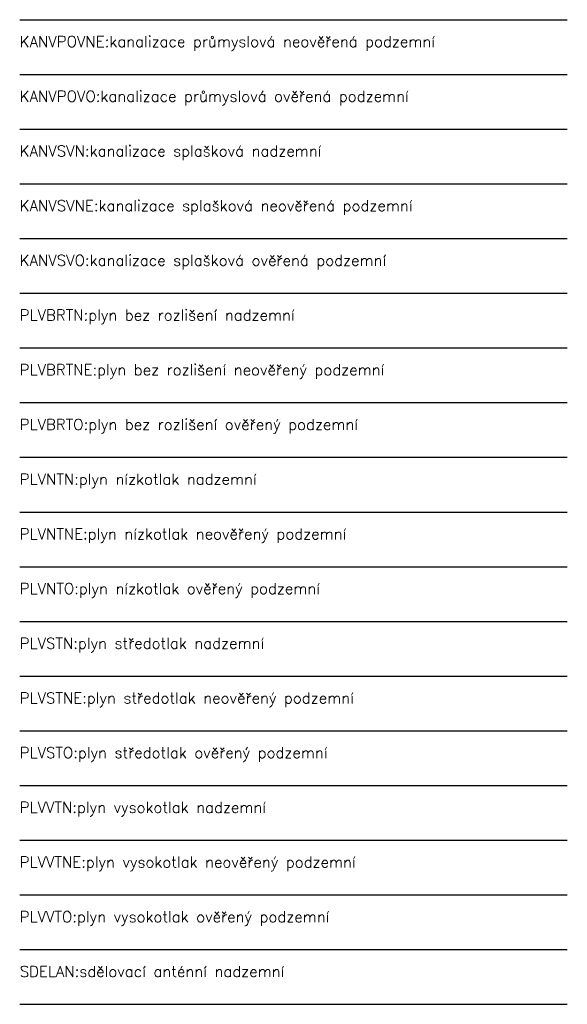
# Paper-space layout 'TP' of a CAD drawing. Header units: metres. Extents: x 629 to 1245, y -264 to 475.
# Tile 6 of 7: x 1145 to 1245, y 111 to 291. Entities that reach past the tile are written whole.
import ezdxf

# ---------------------------------------------------------------- set-up
doc = ezdxf.new("R2010")
doc.units = ezdxf.units.M
doc.header["$MEASUREMENT"] = 0
doc.styles.add('ROMANS', font='romans.shx')
doc.linetypes.add('KANVPOVNE', pattern='A,2,-1,1,-1,2,-6.5,[10,civil.shx,S=1,R=0,X=0,Y=0],-6.5', length=20)
doc.linetypes.add('KANVPOVO', pattern='A,7,-6.5,[10,civil.shx,S=1,R=0,X=0,Y=0],-6.5', length=20)
doc.linetypes.add('KANVSVN', pattern='A,2,-2,2,-6.5,[9,civil.shx,S=1,R=0,X=0,Y=0],-6.5', length=19)
doc.linetypes.add('KANVSVNE', pattern='A,2,-1,1,-1,2,-6.5,[9,civil.shx,S=1,R=0,X=0,Y=0],-6.5', length=20)
doc.linetypes.add('KANVSVO', pattern='A,7,-6.5,[9,civil.shx,S=1,R=0,X=0,Y=0],-6.5', length=20)
doc.linetypes.add('PLVBRTN', pattern='A,2,-2,2,-6.5,[13,civil.shx,S=1,R=0,X=0,Y=0],-6.5', length=19)
doc.linetypes.add('PLVBRTNE', pattern='A,2,-1,1,-1,2,-6.5,[13,civil.shx,S=1,R=0,X=0,Y=0],-6.5', length=20)
doc.linetypes.add('PLVBRTO', pattern='A,7,-6.5,[13,civil.shx,S=1,R=0,X=0,Y=0],-6.5', length=20)
doc.linetypes.add('PLVNTN', pattern='A,2,-2,2,-6.5,[14,civil.shx,S=1,R=0,X=0,Y=0],-6.5', length=19)
doc.linetypes.add('PLVNTNE', pattern='A,2,-1,1,-1,2,-6.5,[14,civil.shx,S=1,R=0,X=0,Y=0],-6.5', length=20)
doc.linetypes.add('PLVNTO', pattern='A,7,-6.5,[14,civil.shx,S=1,R=0,X=0,Y=0],-6.5', length=20)
doc.linetypes.add('PLVSTN', pattern='A,2,-2,2,-6.5,[15,civil.shx,S=1,R=0,X=0,Y=0],-6.5', length=19)
doc.linetypes.add('PLVSTNE', pattern='A,2,-1,1,-1,2,-6.5,[15,civil.shx,S=1,R=0,X=0,Y=0],-6.5', length=20)
doc.linetypes.add('PLVSTO', pattern='A,7,-6.5,[15,civil.shx,S=1,R=0,X=0,Y=0],-6.5', length=20)
doc.linetypes.add('PLVVTN', pattern='A,2,-2,2,-6.5,[16,civil.shx,S=1,R=0,X=0,Y=0],-6.5', length=19)
doc.linetypes.add('PLVVTNE', pattern='A,2,-1,1,-1,2,-6.5,[16,civil.shx,S=1,R=0,X=0,Y=0],-6.5', length=20)
doc.linetypes.add('PLVVTO', pattern='A,7,-6.5,[16,civil.shx,S=1,R=0,X=0,Y=0],-6.5', length=20)
doc.linetypes.add('SDELAN', pattern='A,2,-2,2,-3,[38,civil.shx,S=1,R=0,X=0,Y=0],-3', length=12)
doc.linetypes.add('SDELANE', pattern='A,2,-1,1,-1,2,-3,[38,civil.shx,S=1,R=0,X=0,Y=0],-3', length=13)

psp = doc.layouts.new('TP')

# ---------------------------------------------------------------- linework, layer by layer
at = {"linetype": 'KANVPOVNE'}
psp.add_line((1144.607, 291.281), (1244.607, 291.281), dxfattribs=at)
at = {"linetype": 'KANVPOVO'}
psp.add_line((1144.607, 281.281), (1244.607, 281.281), dxfattribs=at)
at = {"linetype": 'KANVSVN'}
psp.add_line((1144.607, 271.281), (1244.607, 271.281), dxfattribs=at)
at = {"linetype": 'KANVSVNE'}
psp.add_line((1144.607, 261.281), (1244.607, 261.281), dxfattribs=at)
at = {"linetype": 'KANVSVO'}
psp.add_line((1144.607, 251.281), (1244.607, 251.281), dxfattribs=at)
at = {"linetype": 'PLVBRTN'}
psp.add_line((1144.607, 241.281), (1244.607, 241.281), dxfattribs=at)
at = {"linetype": 'PLVBRTNE'}
psp.add_line((1144.607, 231.281), (1244.607, 231.281), dxfattribs=at)
at = {"linetype": 'PLVBRTO'}
psp.add_line((1144.607, 221.281), (1244.607, 221.281), dxfattribs=at)
at = {"linetype": 'PLVNTN'}
psp.add_line((1144.607, 211.281), (1244.607, 211.281), dxfattribs=at)
at = {"linetype": 'PLVNTNE'}
psp.add_line((1144.607, 201.281), (1244.607, 201.281), dxfattribs=at)
at = {"linetype": 'PLVNTO'}
psp.add_line((1144.607, 191.281), (1244.607, 191.281), dxfattribs=at)
at = {"linetype": 'PLVSTN'}
psp.add_line((1144.607, 181.281), (1244.607, 181.281), dxfattribs=at)
at = {"linetype": 'PLVSTNE'}
psp.add_line((1144.607, 171.281), (1244.607, 171.281), dxfattribs=at)
at = {"linetype": 'PLVSTO'}
psp.add_line((1144.607, 161.281), (1244.607, 161.281), dxfattribs=at)
at = {"linetype": 'PLVVTN'}
psp.add_line((1144.607, 151.281), (1244.607, 151.281), dxfattribs=at)
at = {"linetype": 'PLVVTNE'}
psp.add_line((1144.607, 141.281), (1244.607, 141.281), dxfattribs=at)
at = {"linetype": 'PLVVTO'}
psp.add_line((1144.607, 131.281), (1244.607, 131.281), dxfattribs=at)
at = {"linetype": 'SDELAN'}
psp.add_line((1144.607, 121.281), (1244.607, 121.281), dxfattribs=at)
at = {"linetype": 'SDELANE'}
psp.add_line((1144.607, 111.281), (1244.607, 111.281), dxfattribs=at)

# ---------------------------------------------------------------- texts
at = {"color": 5, "linetype": 'KANVPOVNE', "style": 'ROMANS'}
psp.add_text('KANVPOVNE:kanalizace průmyslová neověřená podzemní', height=2, dxfattribs=at).set_placement((1144.607, 286.281))
at = {"color": 5, "linetype": 'KANVPOVO', "style": 'ROMANS'}
psp.add_text('KANVPOVO:kanalizace průmyslová ověřená podzemní', height=2, dxfattribs=at).set_placement((1144.607, 276.281))
at = {"color": 5, "linetype": 'KANVSVN', "style": 'ROMANS'}
psp.add_text('KANVSVN:kanalizace splašková nadzemní', height=2, dxfattribs=at).set_placement((1144.607, 266.281))
at = {"color": 5, "linetype": 'KANVSVNE', "style": 'ROMANS'}
psp.add_text('KANVSVNE:kanalizace splašková neověřená podzemní', height=2, dxfattribs=at).set_placement((1144.607, 256.281))
at = {"color": 5, "linetype": 'KANVSVO', "style": 'ROMANS'}
psp.add_text('KANVSVO:kanalizace splašková ověřená podzemní', height=2, dxfattribs=at).set_placement((1144.607, 246.281))
at = {"color": 5, "linetype": 'PLVBRTN', "style": 'ROMANS'}
psp.add_text('PLVBRTN:plyn bez rozlišení nadzemní', height=2, dxfattribs=at).set_placement((1144.607, 236.281))
at = {"color": 5, "linetype": 'PLVBRTNE', "style": 'ROMANS'}
psp.add_text('PLVBRTNE:plyn bez rozlišení neověřený podzemní', height=2, dxfattribs=at).set_placement((1144.607, 226.281))
at = {"color": 5, "linetype": 'PLVBRTO', "style": 'ROMANS'}
psp.add_text('PLVBRTO:plyn bez rozlišení ověřený podzemní', height=2, dxfattribs=at).set_placement((1144.607, 216.281))
at = {"color": 5, "linetype": 'PLVNTN', "style": 'ROMANS'}
psp.add_text('PLVNTN:plyn nízkotlak nadzemní', height=2, dxfattribs=at).set_placement((1144.607, 206.281))
at = {"color": 5, "linetype": 'PLVNTNE', "style": 'ROMANS'}
psp.add_text('PLVNTNE:plyn nízkotlak neověřený podzemní', height=2, dxfattribs=at).set_placement((1144.607, 196.281))
at = {"color": 5, "linetype": 'PLVNTO', "style": 'ROMANS'}
psp.add_text('PLVNTO:plyn nízkotlak ověřený podzemní', height=2, dxfattribs=at).set_placement((1144.607, 186.281))
at = {"color": 5, "linetype": 'PLVSTN', "style": 'ROMANS'}
psp.add_text('PLVSTN:plyn středotlak nadzemní', height=2, dxfattribs=at).set_placement((1144.607, 176.281))
at = {"color": 5, "linetype": 'PLVSTNE', "style": 'ROMANS'}
psp.add_text('PLVSTNE:plyn středotlak neověřený podzemní', height=2, dxfattribs=at).set_placement((1144.607, 166.281))
at = {"color": 5, "linetype": 'PLVSTO', "style": 'ROMANS'}
psp.add_text('PLVSTO:plyn středotlak ověřený podzemní', height=2, dxfattribs=at).set_placement((1144.607, 156.281))
at = {"color": 5, "linetype": 'PLVVTN', "style": 'ROMANS'}
psp.add_text('PLVVTN:plyn vysokotlak nadzemní', height=2, dxfattribs=at).set_placement((1144.607, 146.281))
at = {"color": 5, "linetype": 'PLVVTNE', "style": 'ROMANS'}
psp.add_text('PLVVTNE:plyn vysokotlak neověřený podzemní', height=2, dxfattribs=at).set_placement((1144.607, 136.281))
at = {"color": 5, "linetype": 'PLVVTO', "style": 'ROMANS'}
psp.add_text('PLVVTO:plyn vysokotlak ověřený podzemní', height=2, dxfattribs=at).set_placement((1144.607, 126.281))
at = {"color": 5, "linetype": 'SDELAN', "style": 'ROMANS'}
psp.add_text('SDELAN:sdělovací anténní nadzemní', height=2, dxfattribs=at).set_placement((1144.607, 116.281))

doc.saveas('drawing.dxf')
